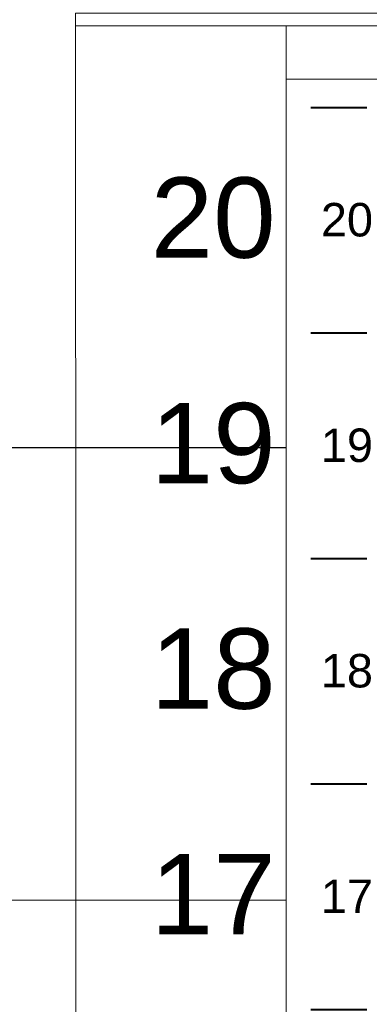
# Model space of a CAD drawing. Header units: millimetres. Extents: x 83969 to 163860, y -22594 to 4849.
# Tile 94 of 108: x 163500.62 to 163504.99, y -21352.29 to -21339.96. Entities that reach past the tile are written whole.
import ezdxf
from ezdxf.enums import TextEntityAlignment as Align

# ---------------------------------------------------------------- set-up
doc = ezdxf.new("R2010")
doc.units = ezdxf.units.MM
doc.layers.get('0').update_dxf_attribs({"color": 251, "lineweight": 0})
for name, color, linetype in [('! PT Instalacja niskoprądowa', 1, 'Continuous'), ('! PT Teletechnika', 3, 'Continuous'), ('! PT Wyposażenie szafy RACK', 7, 'Continuous'), ('00 CCTV IP - MIWI', 10, 'Continuous')]:
    doc.layers.add(name, color=color, linetype=linetype)
for name, color, linetype, lineweight in [('BKT_szafy', 7, 'Continuous', 5), ('BKT_szafy_numeracja', 7, 'Continuous', 5), ('BKT_szafy_numeracja_duza', 7, 'Continuous', 5)]:
    doc.layers.add(name, color=color, linetype=linetype, lineweight=lineweight)
doc.styles.get("Standard").update_dxf_attribs({"font": 'arial.ttf'})

# ---------------------------------------------------------------- blocks, each defined once
blk = doc.blocks.new('1U_szafa')
at = {"layer": '00 CCTV IP - MIWI', "color": 7, "const_width": 0.4}
for points in [[(9273.94, 2033.95), (9285.04, 2033.95)], [(9273.94, 1989.5), (9285.04, 1989.5)]]:
    blk.add_lwpolyline(points, dxfattribs=at)
blk = doc.blocks.new('Szafa rack 20U')
at = {"layer": 'BKT_szafy'}
for points in [[(-381.32, 613.66), (-0.32, 613.66), (-0.32, 612.07), (-381.32, 612.07)], [(-26.03, 605.4), (-354.97, 605.4), (-354.97, 612.07), (-26.03, 612.07)], [(-354.97, 605.4), (-333.38, 605.4), (-333.38, 36.51), (-354.97, 36.51)]]:
    blk.add_lwpolyline(points, close=True, dxfattribs=at)
blk.add_lwpolyline([(-381.32, 612.07), (-381, 29.85)], dxfattribs=at)
at = {"layer": 'BKT_szafy', "const_width": 0.254}
for points in [[(-351.89, 601.86), (-344.84, 601.86)], [(-351.89, 573.63), (-344.84, 573.63)], [(-351.89, 545.41), (-344.84, 545.41)], [(-351.89, 517.18), (-344.84, 517.18)]]:
    blk.add_lwpolyline(points, dxfattribs=at)
at = {"layer": 'BKT_szafy', "xscale": 0.635, "yscale": 0.635, "zscale": 0.635}
for p in [(-6240.84, -689.7), (-6240.84, -717.93), (-6240.84, -746.15), (-6240.84, -774.38)]:
    blk.add_blockref('1U_szafa', p, dxfattribs=at)
at = {"layer": '! PT Instalacja niskoprądowa'}
blk.add_attdef('NAZWA_SZAFY', text='', height=20, dxfattribs=at).set_placement((-377.65, 659.98), align=Align.MIDDLE_LEFT)
at = {"layer": 'BKT_szafy_numeracja', "char_height": 4.191, "width": 4.445, "attachment_point": 1}
for s, insert in [('20', (-350.61, 589.92)), ('19', (-350.61, 561.69)), ('18', (-350.61, 533.47)), ('17', (-350.61, 505.24))]:
    blk.add_mtext(s, dxfattribs=dict(at, insert=insert))
at = {"layer": 'BKT_szafy_numeracja_duza', "char_height": 10.058, "width": 4.445, "attachment_point": 1}
for s, insert in [('20', (-371.9, 593.12)), ('19', (-371.9, 564.89)), ('18', (-371.9, 536.67)), ('17', (-371.9, 508.44))]:
    blk.add_mtext(s, dxfattribs=dict(at, insert=insert))

msp = doc.modelspace()

# ---------------------------------------------------------------- linework, layer by layer
at = {"layer": '! PT Teletechnika', "color": 4}
msp.add_lwpolyline([(163465.379, -21345.317), (163503.953, -21345.317)], dxfattribs=at)
at = {"color": 6}
msp.add_line((163496.704, -21350.983), (163503.953, -21350.983), dxfattribs=at)

# ---------------------------------------------------------------- block references
at = {"layer": '! PT Wyposażenie szafy RACK', "color": 7, "xscale": 0.1, "yscale": 0.1, "zscale": 0.1}
msp.add_blockref('Szafa rack 20U', (163539.449, -21401.247), dxfattribs=at)

doc.saveas('drawing.dxf')
